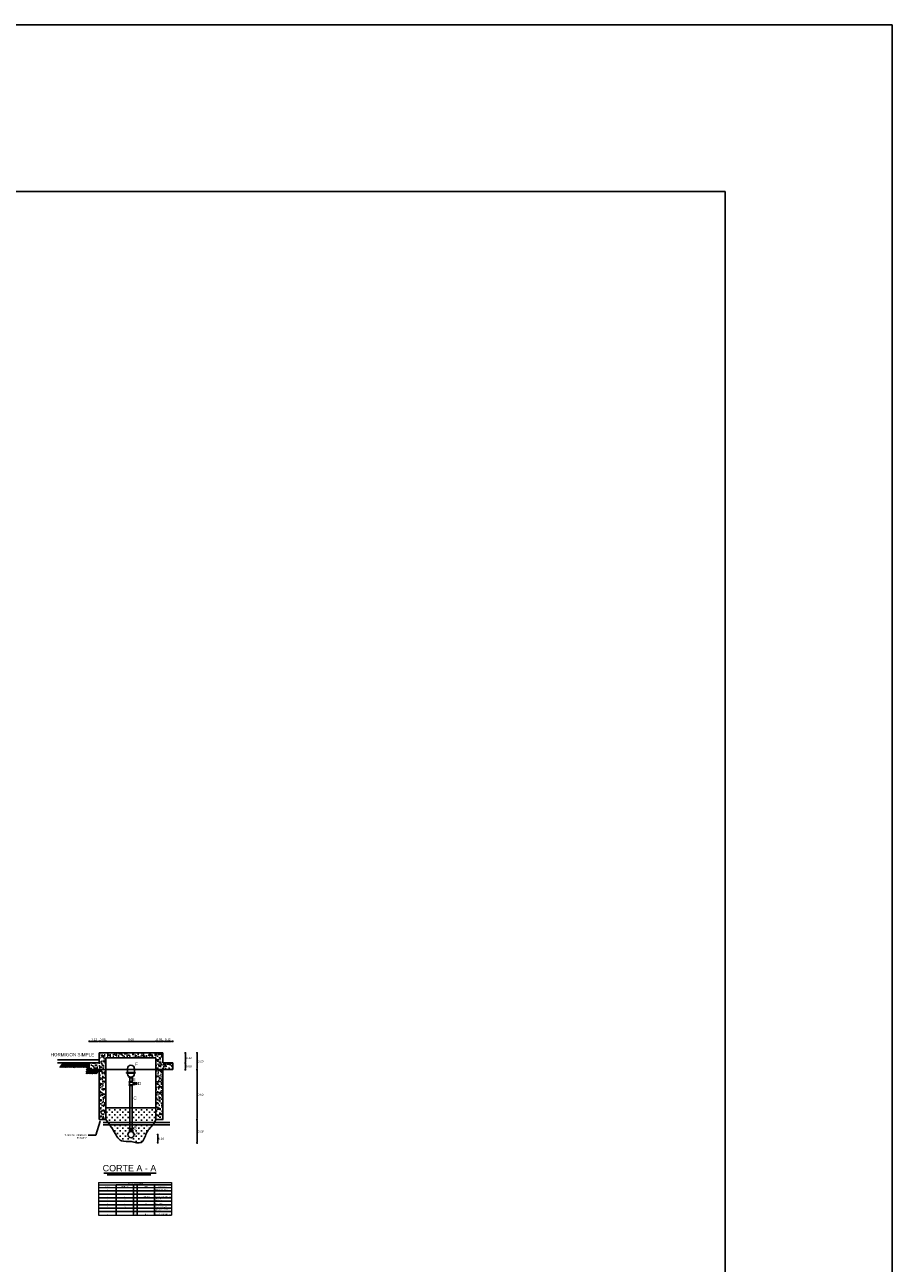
# Model space of a CAD drawing. Header units: metres. Extents: x 2644 to 4131, y 3282 to 4383.
# Tile 5 of 53: x 2681 to 2692, y 4368 to 4383. Entities that reach past the tile are written whole.
import ezdxf
from ezdxf import colors
from ezdxf.entities.mleader import LeaderData, LeaderLine
from ezdxf.math import Vec2, Vec3

# ---------------------------------------------------------------- set-up
doc = ezdxf.new("R2010")
doc.units = ezdxf.units.M
doc.layers.add('Dibujo', color=7, linetype='Continuous')
doc.styles.get("Standard").update_dxf_attribs({"font": 'arial.ttf'})
doc.dimstyles.new('gestion', dxfattribs={"dimscale": 0, "dimtxt": 0.025, "dimasz": 0.025, "dimexe": 0.02, "dimexo": 0.07, "dimgap": 0.01, "dimtad": 2, "dimtih": 1, "dimtoh": 1, "dimzin": 0, "dimdsep": 46, "dimtxsty": 'Standard', "dimblk": 'DOT', "dimcen": 0, "dimse1": 1, "dimse2": 1, "dimadec": 0, "dimazin": 0, "dimtm": 1e-09, "dimtfac": 1, "dimtix": 1, "dimtmove": 1, "dimatfit": 0, "dimldrblk": 'DOTSMALL', "dimfxl": 1, "dimtolj": 1, "dimtzin": 0, "dimarcsym": 2})

# ---------------------------------------------------------------- blocks, each defined once
blk = doc.blocks.new('_Dot')
at = {"color": 0, "linetype": 'ByBlock', "lineweight": -2}
blk.add_line((-0.5, 0), (-1, 0), dxfattribs=at)
at = {"color": 0, "linetype": 'ByBlock', "const_width": 0.5}
blk.add_lwpolyline([(-0.25, 0, 1), (0.25, 0, 1)], format="xyb", close=True, dxfattribs=at)
blk = doc.blocks.new('*D426')
at = {"color": 0, "lineweight": -2, "transparency": 16777216}
blk.add_line((2682.78, 4369.633), (2682.78, 4369.586), dxfattribs=at)
at = {"layer": 'Defpoints', "color": 0, "transparency": 16777216}
for p in [(2682.566, 4369.658), (2682.633, 4369.561), (2682.78, 4369.561)]:
    blk.add_point(p, dxfattribs=at)
at = {"color": 0, "lineweight": -2, "transparency": 16777216, "xscale": 0.025, "yscale": 0.025, "zscale": 0.025}
for p, rotation in [((2682.78, 4369.658), 90), ((2682.78, 4369.561), 270)]:
    blk.add_blockref('_Dot', p, dxfattribs=dict(at, rotation=rotation))
at = {"color": 0, "transparency": 16777216, "insert": (2682.823, 4369.609), "char_height": 0.025, "attachment_point": 5}
blk.add_mtext('\\A1;0.10', dxfattribs=at)
blk = doc.blocks.new('_DotSmall')
at = {"color": 0, "linetype": 'ByBlock', "const_width": 0.5}
blk.add_lwpolyline([(-0.0625, 0, 1), (0.0625, 0, 1)], format="xyb", close=True, dxfattribs=at)
blk = doc.blocks.new('*D646')
at = {"color": 0, "lineweight": -2, "transparency": 16777216}
blk.add_line((2681.984, 4370.776), (2682.054, 4370.776), dxfattribs=at)
at = {"layer": 'Defpoints', "color": 0, "transparency": 16777216}
for p in [(2682.079, 4370.776), (2681.959, 4370.517), (2682.079, 4370.517)]:
    blk.add_point(p, dxfattribs=at)
at = {"color": 0, "lineweight": -2, "transparency": 16777216, "xscale": 0.025, "yscale": 0.025, "zscale": 0.025, "rotation": 180}
blk.add_blockref('_Dot', (2681.959, 4370.776), dxfattribs=at)
at = {"color": 0, "lineweight": -2, "transparency": 16777216, "xscale": 0.025, "yscale": 0.025, "zscale": 0.025}
blk.add_blockref('_Dot', (2682.079, 4370.776), dxfattribs=at)
at = {"color": 0, "transparency": 16777216, "insert": (2682.019, 4370.798), "char_height": 0.025, "attachment_point": 5}
blk.add_mtext('\\A1;0.12', dxfattribs=at)
blk = doc.blocks.new('*D647')
at = {"color": 0, "lineweight": -2, "transparency": 16777216}
for p, q in [((2682.054, 4370.776), (2682.029, 4370.776)), ((2682.159, 4370.776), (2682.079, 4370.776)), ((2682.184, 4370.776), (2682.209, 4370.776))]:
    blk.add_line(p, q, dxfattribs=at)
at = {"layer": 'Defpoints', "color": 0, "transparency": 16777216}
for p in [(2682.079, 4370.776), (2682.079, 4370.637), (2682.159, 4370.58)]:
    blk.add_point(p, dxfattribs=at)
at = {"color": 0, "lineweight": -2, "transparency": 16777216, "xscale": 0.025, "yscale": 0.025, "zscale": 0.025}
blk.add_blockref('_Dot', (2682.079, 4370.776), dxfattribs=at)
at = {"color": 0, "lineweight": -2, "transparency": 16777216, "xscale": 0.025, "yscale": 0.025, "zscale": 0.025, "rotation": 180}
blk.add_blockref('_Dot', (2682.159, 4370.776), dxfattribs=at)
at = {"color": 0, "transparency": 16777216, "insert": (2682.119, 4370.798), "char_height": 0.025, "attachment_point": 5}
blk.add_mtext('\\A1;0.08', dxfattribs=at)
blk = doc.blocks.new('*D648')
at = {"color": 0, "lineweight": -2, "transparency": 16777216}
blk.add_line((2682.184, 4370.776), (2682.734, 4370.776), dxfattribs=at)
at = {"layer": 'Defpoints', "color": 0, "transparency": 16777216}
for p in [(2682.759, 4370.776), (2682.159, 4370.58), (2682.759, 4370.58)]:
    blk.add_point(p, dxfattribs=at)
at = {"color": 0, "lineweight": -2, "transparency": 16777216, "xscale": 0.025, "yscale": 0.025, "zscale": 0.025, "rotation": 180}
blk.add_blockref('_Dot', (2682.159, 4370.776), dxfattribs=at)
at = {"color": 0, "lineweight": -2, "transparency": 16777216, "xscale": 0.025, "yscale": 0.025, "zscale": 0.025}
blk.add_blockref('_Dot', (2682.759, 4370.776), dxfattribs=at)
at = {"color": 0, "transparency": 16777216, "insert": (2682.459, 4370.798), "char_height": 0.025, "attachment_point": 5}
blk.add_mtext('\\A1;0.60', dxfattribs=at)
blk = doc.blocks.new('*D649')
at = {"color": 0, "lineweight": -2, "transparency": 16777216}
for p, q in [((2682.734, 4370.776), (2682.709, 4370.776)), ((2682.759, 4370.776), (2682.839, 4370.776)), ((2682.864, 4370.776), (2682.889, 4370.776))]:
    blk.add_line(p, q, dxfattribs=at)
at = {"layer": 'Defpoints', "color": 0, "transparency": 16777216}
for p in [(2682.839, 4370.776), (2682.759, 4370.58), (2682.839, 4370.637)]:
    blk.add_point(p, dxfattribs=at)
at = {"color": 0, "lineweight": -2, "transparency": 16777216, "xscale": 0.025, "yscale": 0.025, "zscale": 0.025}
blk.add_blockref('_Dot', (2682.759, 4370.776), dxfattribs=at)
at = {"color": 0, "lineweight": -2, "transparency": 16777216, "xscale": 0.025, "yscale": 0.025, "zscale": 0.025, "rotation": 180}
blk.add_blockref('_Dot', (2682.839, 4370.776), dxfattribs=at)
at = {"color": 0, "transparency": 16777216, "insert": (2682.799, 4370.798), "char_height": 0.025, "attachment_point": 5}
blk.add_mtext('\\A1;0.08', dxfattribs=at)
blk = doc.blocks.new('*D650')
at = {"color": 0, "lineweight": -2, "transparency": 16777216}
blk.add_line((2682.864, 4370.776), (2682.934, 4370.776), dxfattribs=at)
at = {"layer": 'Defpoints', "color": 0, "transparency": 16777216}
for p in [(2682.959, 4370.776), (2682.839, 4370.517), (2682.959, 4370.517)]:
    blk.add_point(p, dxfattribs=at)
at = {"color": 0, "lineweight": -2, "transparency": 16777216, "xscale": 0.025, "yscale": 0.025, "zscale": 0.025, "rotation": 180}
blk.add_blockref('_Dot', (2682.839, 4370.776), dxfattribs=at)
at = {"color": 0, "lineweight": -2, "transparency": 16777216, "xscale": 0.025, "yscale": 0.025, "zscale": 0.025}
blk.add_blockref('_Dot', (2682.959, 4370.776), dxfattribs=at)
at = {"color": 0, "transparency": 16777216, "insert": (2682.899, 4370.798), "char_height": 0.025, "attachment_point": 5}
blk.add_mtext('\\A1;0.12', dxfattribs=at)
blk = doc.blocks.new('*D651')
at = {"color": 0, "lineweight": -2, "transparency": 16777216}
blk.add_line((2683.111, 4370.612), (2683.111, 4370.542), dxfattribs=at)
at = {"layer": 'Defpoints', "color": 0, "transparency": 16777216}
for p in [(2682.839, 4370.637), (2682.839, 4370.517), (2683.111, 4370.517)]:
    blk.add_point(p, dxfattribs=at)
at = {"color": 0, "lineweight": -2, "transparency": 16777216, "xscale": 0.025, "yscale": 0.025, "zscale": 0.025}
for p, rotation in [((2683.111, 4370.637), 90), ((2683.111, 4370.517), 270)]:
    blk.add_blockref('_Dot', p, dxfattribs=dict(at, rotation=rotation))
at = {"color": 0, "transparency": 16777216, "insert": (2683.154, 4370.577), "char_height": 0.025, "attachment_point": 5}
blk.add_mtext('\\A1;0.12', dxfattribs=at)
blk = doc.blocks.new('*D652')
at = {"color": 0, "lineweight": -2, "transparency": 16777216}
blk.add_line((2683.111, 4370.492), (2683.111, 4370.462), dxfattribs=at)
at = {"layer": 'Defpoints', "color": 0, "transparency": 16777216}
for p in [(2682.959, 4370.517), (2682.959, 4370.437), (2683.111, 4370.437)]:
    blk.add_point(p, dxfattribs=at)
at = {"color": 0, "lineweight": -2, "transparency": 16777216, "xscale": 0.025, "yscale": 0.025, "zscale": 0.025}
for p, rotation in [((2683.111, 4370.517), 90), ((2683.111, 4370.437), 270)]:
    blk.add_blockref('_Dot', p, dxfattribs=dict(at, rotation=rotation))
at = {"color": 0, "transparency": 16777216, "insert": (2683.154, 4370.477), "char_height": 0.025, "attachment_point": 5}
blk.add_mtext('\\A1;0.08', dxfattribs=at)
blk = doc.blocks.new('*D653')
at = {"color": 0, "lineweight": -2, "transparency": 16777216}
blk.add_line((2683.251, 4370.612), (2683.251, 4370.462), dxfattribs=at)
at = {"layer": 'Defpoints', "color": 0, "transparency": 16777216}
for p in [(2682.839, 4370.637), (2682.839, 4370.437), (2683.251, 4370.437)]:
    blk.add_point(p, dxfattribs=at)
at = {"color": 0, "lineweight": -2, "transparency": 16777216, "xscale": 0.025, "yscale": 0.025, "zscale": 0.025}
for p, rotation in [((2683.251, 4370.637), 90), ((2683.251, 4370.437), 270)]:
    blk.add_blockref('_Dot', p, dxfattribs=dict(at, rotation=rotation))
at = {"color": 0, "transparency": 16777216, "insert": (2683.293, 4370.537), "char_height": 0.025, "attachment_point": 5}
blk.add_mtext('\\A1;0.20', dxfattribs=at)
blk = doc.blocks.new('*D654')
at = {"color": 0, "lineweight": -2, "transparency": 16777216}
blk.add_line((2683.251, 4370.412), (2683.251, 4369.862), dxfattribs=at)
at = {"layer": 'Defpoints', "color": 0, "transparency": 16777216}
for p in [(2682.839, 4370.437), (2682.839, 4369.837), (2683.251, 4369.837)]:
    blk.add_point(p, dxfattribs=at)
at = {"color": 0, "lineweight": -2, "transparency": 16777216, "xscale": 0.025, "yscale": 0.025, "zscale": 0.025}
for p, rotation in [((2683.251, 4370.437), 90), ((2683.251, 4369.837), 270)]:
    blk.add_blockref('_Dot', p, dxfattribs=dict(at, rotation=rotation))
at = {"color": 0, "transparency": 16777216, "insert": (2683.293, 4370.137), "char_height": 0.025, "attachment_point": 5}
blk.add_mtext('\\A1;0.60', dxfattribs=at)
blk = doc.blocks.new('*D655')
at = {"color": 0, "lineweight": -2, "transparency": 16777216}
blk.add_line((2683.251, 4369.812), (2683.251, 4369.583), dxfattribs=at)
at = {"layer": 'Defpoints', "color": 0, "transparency": 16777216}
for p in [(2682.839, 4369.837), (2682.568, 4369.558), (2683.251, 4369.558)]:
    blk.add_point(p, dxfattribs=at)
at = {"color": 0, "lineweight": -2, "transparency": 16777216, "xscale": 0.025, "yscale": 0.025, "zscale": 0.025}
for p, rotation in [((2683.251, 4369.837), 90), ((2683.251, 4369.558), 270)]:
    blk.add_blockref('_Dot', p, dxfattribs=dict(at, rotation=rotation))
at = {"color": 0, "transparency": 16777216, "insert": (2683.293, 4369.698), "char_height": 0.025, "attachment_point": 5}
blk.add_mtext('\\A1;0.28', dxfattribs=at)

msp = doc.modelspace()

# ---------------------------------------------------------------- hatches: boundary and pattern name
h = msp.add_hatch()
h.set_pattern_fill('AR-SAND', color=256, scale=0.001)
h.set_pattern_definition([(37.5, (-2377.071997, -1353.26667), (-0.0016000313, 0.04894132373), [0, -0.038608, 0, -0.04318, 0, -0.041275]), (7.5, (-2377.072, -1353.26667), (0.0449523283, 0.07168251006), [0, -0.020828, 0, -0.034798, 0, -0.013335]), (327.5, (-2377.10324, -1353.26667), (0.07909923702, 0.00014371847), [0, -0.0127, 0, -0.04572, 0, -0.05969]), (317.5, (-2377.10324, -1353.26667), (0.07635564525, 0.0222929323), [0, -0.00635, 0, -0.029972, 0, -0.03429])])
h.paths.add_polyline_path([(2682.159, 4370.437), (2682.079, 4370.437), (2682.079, 4369.837), (2682.159, 4369.837)])
h.paths.add_polyline_path([(2682.159, 4370.58), (2682.759, 4370.58), (2682.759, 4370.437), (2682.839, 4370.437), (2682.959, 4370.437), (2682.959, 4370.517), (2682.839, 4370.517), (2682.839, 4370.637), (2682.079, 4370.637), (2682.079, 4370.517), (2681.959, 4370.517), (2681.959, 4370.437), (2682.079, 4370.437), (2682.159, 4370.437)])
h.paths.add_polyline_path([(2682.839, 4370.437), (2682.759, 4370.437), (2682.759, 4369.837), (2682.839, 4369.837)])
h = msp.add_hatch()
h.set_pattern_fill('ANSI31', color=256, scale=50, angle=45)
h.set_pattern_definition([(90, (-3040.81, 9427.21), (-158.75, 4e-14), [])])
h.paths.add_polyline_path([(2682.524, 4370.268), (2682.524, 4370.272), (2682.511, 4370.272), (2682.511, 4370.268)])
h.paths.add_polyline_path([(2682.528, 4370.268), (2682.528, 4370.272), (2682.526, 4370.272), (2682.526, 4370.268)])
h = msp.add_hatch()
h.set_pattern_fill('CROSS', color=256, scale=0.005)
h.set_pattern_definition([(0, (-2377.071997, -1353.26667), (0.03175, 0.03175), [0.015875, -0.047625]), (90, (-2377.06406, -1353.274608), (-0.03175, 0.03175), [0.015875, -0.047625])])
edge = h.paths.add_edge_path()
edge.add_line((2682.473, 4369.978), (2682.473, 4369.802))
edge.add_line((2682.473, 4369.802), (2682.739, 4369.802))
edge.add_spline(control_points=[(2682.739, 4369.802), (2682.746, 4369.814), (2682.753, 4369.825), (2682.759, 4369.837)], knot_values=[0.83847, 0.83847, 0.83847, 0.83847, 0.87881, 0.87881, 0.87881, 0.87881], degree=3, periodic=0)
edge.add_line((2682.759, 4369.837), (2682.759, 4369.978))
edge.add_line((2682.759, 4369.978), (2682.473, 4369.978))
edge = h.paths.add_edge_path()
edge.add_line((2682.159, 4369.978), (2682.159, 4369.837))
edge.add_spline(control_points=[(2682.159, 4369.837), (2682.168, 4369.826), (2682.177, 4369.814), (2682.186, 4369.802)], knot_values=[0, 0, 0, 0, 0.045038, 0.045038, 0.045038, 0.045038], degree=3, periodic=0)
edge.add_line((2682.186, 4369.802), (2682.446, 4369.802))
edge.add_line((2682.446, 4369.802), (2682.446, 4369.978))
edge.add_line((2682.446, 4369.978), (2682.159, 4369.978))
edge = h.paths.add_edge_path()
edge.add_line((2682.44, 4369.69), (2682.44, 4369.709))
edge.add_line((2682.44, 4369.709), (2682.446, 4369.709))
edge.add_line((2682.446, 4369.709), (2682.446, 4369.719))
edge.add_line((2682.446, 4369.719), (2682.44, 4369.719))
edge.add_line((2682.44, 4369.719), (2682.44, 4369.727))
edge.add_line((2682.44, 4369.727), (2682.446, 4369.727))
edge.add_line((2682.446, 4369.727), (2682.446, 4369.775))
edge.add_line((2682.446, 4369.775), (2682.206, 4369.775))
edge.add_spline(control_points=[(2682.206, 4369.775), (2682.22, 4369.754), (2682.264, 4369.687), (2682.322, 4369.559), (2682.462, 4369.589), (2682.602, 4369.526), (2682.636, 4369.686), (2682.695, 4369.744), (2682.719, 4369.775)], knot_values=[0.079866, 0.079866, 0.079866, 0.079866, 0.154602, 0.316079, 0.430266, 0.550018, 0.682741, 0.803884, 0.803884, 0.803884, 0.803884], degree=3, periodic=0)
edge.add_line((2682.719, 4369.775), (2682.473, 4369.775))
edge.add_line((2682.473, 4369.775), (2682.473, 4369.727))
edge.add_line((2682.473, 4369.727), (2682.48, 4369.727))
edge.add_line((2682.48, 4369.727), (2682.48, 4369.719))
edge.add_line((2682.48, 4369.719), (2682.473, 4369.719))
edge.add_line((2682.473, 4369.719), (2682.473, 4369.709))
edge.add_line((2682.473, 4369.709), (2682.48, 4369.709))
edge.add_line((2682.48, 4369.709), (2682.48, 4369.69))
edge.add_arc((2682.46, 4369.658), 0.0378, 0, 58.0317, ccw=False)
edge.add_arc((2682.46, 4369.658), 0.0378, -180, 0, ccw=False)
edge.add_arc((2682.46, 4369.658), 0.0378, 121.9683, 180, ccw=False)

# ---------------------------------------------------------------- linework, layer by layer
for p, q in [((2682.079, 4370.553), (2681.579, 4370.553)), ((2682.079, 4370.517), (2681.579, 4370.517)), ((2681.647, 4370.513), (2681.608, 4370.461)), ((2681.66, 4370.513), (2681.622, 4370.461)), ((2681.673, 4370.513), (2681.635, 4370.461)), ((2681.687, 4370.513), (2681.648, 4370.461)), ((2681.7, 4370.513), (2681.662, 4370.461)), ((2681.693, 4370.504), (2681.72, 4370.468)), ((2681.7, 4370.513), (2681.727, 4370.477)), ((2681.713, 4370.513), (2681.733, 4370.486)), ((2681.753, 4370.513), (2681.715, 4370.461)), ((2681.727, 4370.513), (2681.74, 4370.495)), ((2681.769, 4370.513), (2681.731, 4370.461)), ((2681.74, 4370.513), (2681.747, 4370.504)), ((2681.782, 4370.513), (2681.744, 4370.461)), ((2681.796, 4370.513), (2681.757, 4370.461)), ((2681.809, 4370.513), (2681.771, 4370.461)), ((2681.802, 4370.504), (2681.829, 4370.468)), ((2681.809, 4370.513), (2681.836, 4370.477)), ((2681.822, 4370.513), (2681.842, 4370.486)), ((2681.862, 4370.513), (2681.824, 4370.461)), ((2681.836, 4370.513), (2681.849, 4370.495)), ((2681.876, 4370.513), (2681.837, 4370.461)), ((2681.849, 4370.513), (2681.856, 4370.504)), ((2681.889, 4370.513), (2681.851, 4370.461)), ((2681.902, 4370.513), (2681.864, 4370.461)), ((2681.916, 4370.513), (2681.877, 4370.461)), ((2681.909, 4370.504), (2681.936, 4370.468)), ((2681.916, 4370.513), (2681.942, 4370.477)), ((2681.929, 4370.513), (2681.949, 4370.486)), ((2681.959, 4370.517), (2682.079, 4370.517)), ((2681.959, 4370.437), (2681.959, 4370.517)), ((2682.079, 4370.637), (2682.839, 4370.637)), ((2682.079, 4370.517), (2682.079, 4370.637)), ((2682.159, 4370.58), (2682.759, 4370.58)), ((2682.159, 4369.837), (2682.159, 4370.58)), ((2682.759, 4370.58), (2682.759, 4369.837)), ((2682.839, 4370.637), (2682.839, 4370.517)), ((2682.839, 4370.517), (2682.959, 4370.517)), ((2682.959, 4370.517), (2682.959, 4370.437)), ((2681.667, 4370.468), (2681.672, 4370.461)), ((2681.673, 4370.477), (2681.685, 4370.461)), ((2681.68, 4370.486), (2681.698, 4370.461)), ((2681.687, 4370.495), (2681.712, 4370.461)), ((2681.776, 4370.468), (2681.781, 4370.461)), ((2681.782, 4370.477), (2681.794, 4370.461)), ((2681.789, 4370.486), (2681.807, 4370.461)), ((2681.796, 4370.495), (2681.821, 4370.461)), ((2681.889, 4370.477), (2681.901, 4370.461)), ((2681.896, 4370.486), (2681.914, 4370.461)), ((2681.902, 4370.495), (2681.927, 4370.461)), ((2681.959, 4370.437), (2681.921, 4370.386)), ((2681.956, 4370.45), (2681.923, 4370.406)), ((2681.956, 4370.473), (2681.924, 4370.43)), ((2681.956, 4370.495), (2681.926, 4370.455)), ((2681.973, 4370.437), (2681.934, 4370.386)), ((2681.986, 4370.437), (2681.948, 4370.386)), ((2681.959, 4370.437), (2682.839, 4370.437)), ((2681.999, 4370.437), (2681.961, 4370.386)), ((2682.013, 4370.437), (2681.974, 4370.386)), ((2682.026, 4370.437), (2681.988, 4370.386)), ((2681.993, 4370.392), (2681.998, 4370.386)), ((2681.999, 4370.401), (2682.011, 4370.386)), ((2682.006, 4370.41), (2682.024, 4370.386)), ((2682.013, 4370.419), (2682.038, 4370.386)), ((2682.019, 4370.428), (2682.046, 4370.392)), ((2682.026, 4370.437), (2682.053, 4370.401)), ((2682.039, 4370.437), (2682.059, 4370.41)), ((2682.079, 4370.437), (2682.041, 4370.386)), ((2682.053, 4370.437), (2682.066, 4370.419)), ((2682.066, 4370.437), (2682.073, 4370.428)), ((2682.079, 4369.837), (2682.079, 4370.437)), ((2682.407, 4370.393), (2682.407, 4370.403)), ((2682.511, 4370.403), (2682.407, 4370.403)), ((2682.511, 4370.393), (2682.407, 4370.393)), ((2682.419, 4370.45), (2682.419, 4370.403)), ((2682.419, 4370.393), (2682.419, 4370.388)), ((2682.5, 4370.45), (2682.5, 4370.403)), ((2682.5, 4370.393), (2682.5, 4370.388)), ((2682.511, 4370.393), (2682.511, 4370.403)), ((2682.839, 4370.437), (2682.839, 4369.837)), ((2682.839, 4370.437), (2682.959, 4370.437)), ((2682.439, 4370.337), (2682.439, 4370.354)), ((2682.439, 4370.337), (2682.479, 4370.337)), ((2682.439, 4370.294), (2682.479, 4370.294)), ((2682.439, 4370.285), (2682.439, 4370.294)), ((2682.439, 4370.285), (2682.479, 4370.285)), ((2682.439, 4370.255), (2682.479, 4370.255)), ((2682.439, 4370.246), (2682.439, 4370.255)), ((2682.439, 4370.246), (2682.479, 4370.246)), ((2682.442, 4370.255), (2682.442, 4370.285)), ((2682.474, 4370.246), (2682.444, 4370.246)), ((2682.446, 4370.337), (2682.446, 4370.294)), ((2682.446, 4370.246), (2682.446, 4369.727)), ((2682.473, 4370.337), (2682.473, 4370.294)), ((2682.473, 4370.246), (2682.473, 4369.727)), ((2682.479, 4370.285), (2682.477, 4370.285)), ((2682.477, 4370.285), (2682.477, 4370.28)), ((2682.502, 4370.28), (2682.477, 4370.28)), ((2682.477, 4370.255), (2682.477, 4370.259)), ((2682.502, 4370.259), (2682.477, 4370.259)), ((2682.479, 4370.337), (2682.479, 4370.354)), ((2682.479, 4370.285), (2682.479, 4370.294)), ((2682.479, 4370.246), (2682.479, 4370.255)), ((2682.502, 4370.283), (2682.511, 4370.283)), ((2682.502, 4370.283), (2682.502, 4370.257)), ((2682.502, 4370.257), (2682.511, 4370.257)), ((2682.511, 4370.257), (2682.511, 4370.283)), ((2682.511, 4370.272), (2682.524, 4370.272)), ((2682.511, 4370.268), (2682.524, 4370.268)), ((2682.524, 4370.287), (2682.524, 4370.253)), ((2682.524, 4370.287), (2682.526, 4370.287)), ((2682.524, 4370.253), (2682.526, 4370.253)), ((2682.526, 4370.253), (2682.526, 4370.287)), ((2682.526, 4370.272), (2682.528, 4370.272)), ((2682.526, 4370.268), (2682.528, 4370.268)), ((2682.528, 4370.272), (2682.528, 4370.268)), ((2682.159, 4369.978), (2682.759, 4369.978)), ((2682.159, 4369.837), (2682.079, 4369.837)), ((2682.126, 4369.802), (2682.926, 4369.802)), ((2682.126, 4369.775), (2682.926, 4369.775)), ((2682.473, 4369.775), (2682.446, 4369.775)), ((2682.839, 4369.837), (2682.759, 4369.837)), ((2682.46, 4369.727), (2682.44, 4369.727)), ((2682.44, 4369.719), (2682.44, 4369.727)), ((2682.46, 4369.719), (2682.44, 4369.719)), ((2682.46, 4369.709), (2682.44, 4369.709)), ((2682.44, 4369.709), (2682.44, 4369.69)), ((2682.446, 4369.719), (2682.446, 4369.709)), ((2682.46, 4369.727), (2682.48, 4369.727)), ((2682.46, 4369.719), (2682.48, 4369.719)), ((2682.46, 4369.709), (2682.48, 4369.709)), ((2682.473, 4369.719), (2682.473, 4369.709)), ((2682.48, 4369.719), (2682.48, 4369.727)), ((2682.48, 4369.709), (2682.48, 4369.69)), ((2682.133, 4369.195), (2682.762, 4369.195)), ((2682.174, 4369.176), (2682.697, 4369.176)), ((2682.28, 4369.055), (2682.944, 4369.055)), ((2682.28, 4369.055), (2682.28, 4368.693)), ((2682.49, 4369.055), (2682.49, 4368.693)), ((2682.533, 4369.055), (2682.533, 4368.693)), ((2682.743, 4369.055), (2682.743, 4368.693)), ((2682.07, 4368.983), (2682.944, 4368.983)), ((2682.07, 4368.942), (2682.944, 4368.942)), ((2682.07, 4368.9), (2682.944, 4368.9)), ((2682.07, 4368.859), (2682.944, 4368.859)), ((2682.07, 4368.817), (2682.944, 4368.817)), ((2682.07, 4368.776), (2682.944, 4368.776)), ((2682.07, 4368.734), (2682.944, 4368.734))]:
    msp.add_line(p, q)
at = {"lineweight": 15}
for p, q in [((2682.07, 4369.084), (2682.944, 4369.084)), ((2682.07, 4369.084), (2682.07, 4368.693)), ((2682.07, 4369.055), (2682.28, 4369.055)), ((2682.07, 4369.025), (2682.944, 4369.025)), ((2682.944, 4369.084), (2682.944, 4368.693)), ((2682.07, 4368.693), (2682.944, 4368.693))]:
    msp.add_line(p, q, dxfattribs=at)
msp.add_circle((2682.46, 4369.658), 0.0378)
for centre, start, end in [((2682.459, 4370.45), 0, 180), ((2682.459, 4370.388), 180, 360)]:
    msp.add_arc(centre, 0.0403, start, end)
msp.add_spline([(2682.159, 4369.837), (2682.247, 4369.71), (2682.347, 4369.583), (2682.461, 4369.574), (2682.58, 4369.562), (2682.647, 4369.677), (2682.732, 4369.792), (2682.759, 4369.837)], degree=3)
at = {"layer": 'Dibujo', "color": 0, "linetype": 'ByBlock'}
for p, q in [((2670.583, 4382.965), (2691.583, 4382.965)), ((2691.583, 4382.965), (2691.583, 4353.265)), ((2689.583, 4380.965), (2672.583, 4380.965)), ((2689.583, 4380.965), (2689.583, 4355.265))]:
    msp.add_line(p, q, dxfattribs=at)

# ---------------------------------------------------------------- texts
for s, height, p in [('HORMIGON SIMPLE', 0.03911, (2681.496, 4370.597)), ('F', 0.0391, (2682.507, 4370.483)), ('E', 0.0391, (2682.479, 4370.299)), ('D', 0.0391, (2682.54, 4370.251)), ('C', 0.0391, (2682.488, 4370.076)), ('B', 0.0391, (2682.491, 4369.717)), ('A', 0.0391, (2682.511, 4369.654)), ('CORTE A - A', 0.07667, (2682.12, 4369.217)), ('SIGNO', 0.0117, (2682.15, 4369.03)), ('DIAMETRO', 0.0117, (2682.343, 4369.03)), ('LISTA DE ACCESORIOS', 0.01285, (2682.406, 4369.06)), ('N°', 0.0117, (2682.502, 4369.03)), ('LONG.', 0.0117, (2682.614, 4369.03)), ('DESCRIPCION', 0.01168, (2682.784, 4369.03)), ('A', 0.0117, (2682.17, 4368.988)), ('B', 0.0117, (2682.17, 4368.947)), ('C', 0.0117, (2682.17, 4368.906)), ('D', 0.0117, (2682.169, 4368.864)), ('25', 0.0117, (2682.376, 4368.906)), ('25', 0.0117, (2682.376, 4368.864)), ('1', 0.0117, (2682.507, 4368.988)), ('1', 0.0117, (2682.507, 4368.947)), ('1', 0.0117, (2682.507, 4368.905)), ('1', 0.0117, (2682.507, 4368.864)), ('VARIABLE', 0.0117, (2682.602, 4368.905)), ('BUSHING HG', 0.0117, (2682.747, 4368.947)), ('VALVULA DE BRONCE', 0.01168, (2682.748, 4368.884)), ('ROSCADA', 0.0117, (2682.747, 4368.864)), ('TEE HG REDUCIDA', 0.01168, (2682.748, 4368.989)), ('TRAMO CORTO HG - ER', 0.01168, (2682.748, 4368.906)), ('G', 0.0117, (2682.169, 4368.74)), ('E', 0.0117, (2682.17, 4368.822)), ('F', 0.0117, (2682.17, 4368.781)), ('25', 0.0117, (2682.376, 4368.823)), ('25', 0.0117, (2682.376, 4368.781)), ('1', 0.0117, (2682.507, 4368.822)), ('1', 0.0117, (2682.507, 4368.781)), ('2', 0.0117, (2682.507, 4368.739)), ('0.10', 0.0117, (2682.622, 4368.823)), ('NEPLO HG - ER', 0.01168, (2682.747, 4368.823)), ('VALVULA DE AIRE', 0.01168, (2682.748, 4368.781)), ('ADAPTADOR HEMBRA', 0.01168, (2682.748, 4368.759)), ('HG - PVC', 0.0117, (2682.747, 4368.74)), ('H', 0.0117, (2682.169, 4368.698)), ('2', 0.0117, (2682.507, 4368.698)), ('0.50', 0.0117, (2682.622, 4368.698)), ('TRAMO CORTO HG - ER', 0.01168, (2682.748, 4368.698))]:
    msp.add_text(s, height=height).set_placement(p)

# ---------------------------------------------------------------- dimensions: what is measured, and where the dimension line sits
for base, p1, p2, picture, middle in [((2682.079, 4370.776), (2681.959, 4370.517), (2682.079, 4370.517), '*D646', (2682.019, 4370.798)), ((2682.079, 4370.776), (2682.159, 4370.58), (2682.079, 4370.637), '*D647', (2682.119, 4370.798)), ((2682.759, 4370.776), (2682.159, 4370.58), (2682.759, 4370.58), '*D648', (2682.459, 4370.798)), ((2682.839, 4370.776), (2682.759, 4370.58), (2682.839, 4370.637), '*D649', (2682.799, 4370.798)), ((2682.959, 4370.776), (2682.839, 4370.517), (2682.959, 4370.517), '*D650', (2682.899, 4370.798))]:
    dim = msp.add_linear_dim(base=base, p1=p1, p2=p2, dimstyle='gestion', override={"dimscale": 1})
    dim.commit()
    dim.dimension.update_dxf_attribs({"geometry": picture, "text_midpoint": middle})
for base, p1, p2, picture, middle in [((2683.111, 4370.517), (2682.839, 4370.637), (2682.839, 4370.517), '*D651', (2683.154, 4370.577)), ((2683.251, 4370.437), (2682.839, 4370.637), (2682.839, 4370.437), '*D653', (2683.293, 4370.537)), ((2683.111, 4370.437), (2682.959, 4370.517), (2682.959, 4370.437), '*D652', (2683.154, 4370.477)), ((2683.251, 4369.837), (2682.839, 4370.437), (2682.839, 4369.837), '*D654', (2683.293, 4370.137)), ((2683.251, 4369.558), (2682.839, 4369.837), (2682.568, 4369.558), '*D655', (2683.293, 4369.698)), ((2682.78, 4369.561), (2682.566, 4369.658), (2682.633, 4369.561), '*D426', (2682.823, 4369.609))]:
    dim = msp.add_linear_dim(base=base, p1=p1, p2=p2, angle=90, dimstyle='gestion', override={"dimscale": 1})
    dim.commit()
    dim.dimension.update_dxf_attribs({"geometry": picture, "text_midpoint": middle})

# ---------------------------------------------------------------- leaders
ml = msp.add_multileader_mtext('Standard')
ml.set_content('TUBO DE HORMIGON\\P{\\H1.0833x;Φ 600mm}', color=256)
ml.set_leader_properties()
ml.build(insert=Vec2(0, 0))
ml.multileader.update_dxf_attribs({"arrow_head_size": 0.0187})
ctx = ml.context
ctx.base_point, ctx.char_height, ctx.arrow_head_size, ctx.landing_gap_size, ctx.plane_origin = Vec3(2681.659, 4369.651), 0.01867, 0.0187, 0.00933, Vec3(2681.786, 4369.571)
ctx.text_align_type = 2
notes = []
notes.append((ctx, [(1, (1, 1, 0), (2682.039, 4369.651), (-1, 0), 0.095, [(0, [(2682.094, 4369.837)], 0, [])])]))
ctx.mtext.insert, ctx.mtext.alignment, ctx.mtext.flow_direction = Vec3(2681.935, 4369.661), 3, 5
for ctx, leaders in notes:
    for number, flags, end, landing, length, lines in leaders:
        leader = LeaderData()
        leader.index, (leader.has_last_leader_line, leader.has_dogleg_vector, leader.attachment_direction) = number, flags
        leader.last_leader_point, leader.dogleg_vector, leader.dogleg_length = Vec3(end), Vec3(landing), length
        for number, points, colour, breaks in lines:
            line = LeaderLine()
            line.index, line.vertices, line.color, line.breaks = number, Vec3.list(points), colors.encode_raw_color(colour), breaks
            leader.lines.append(line)
        ctx.leaders.append(leader)

doc.saveas('drawing.dxf')
